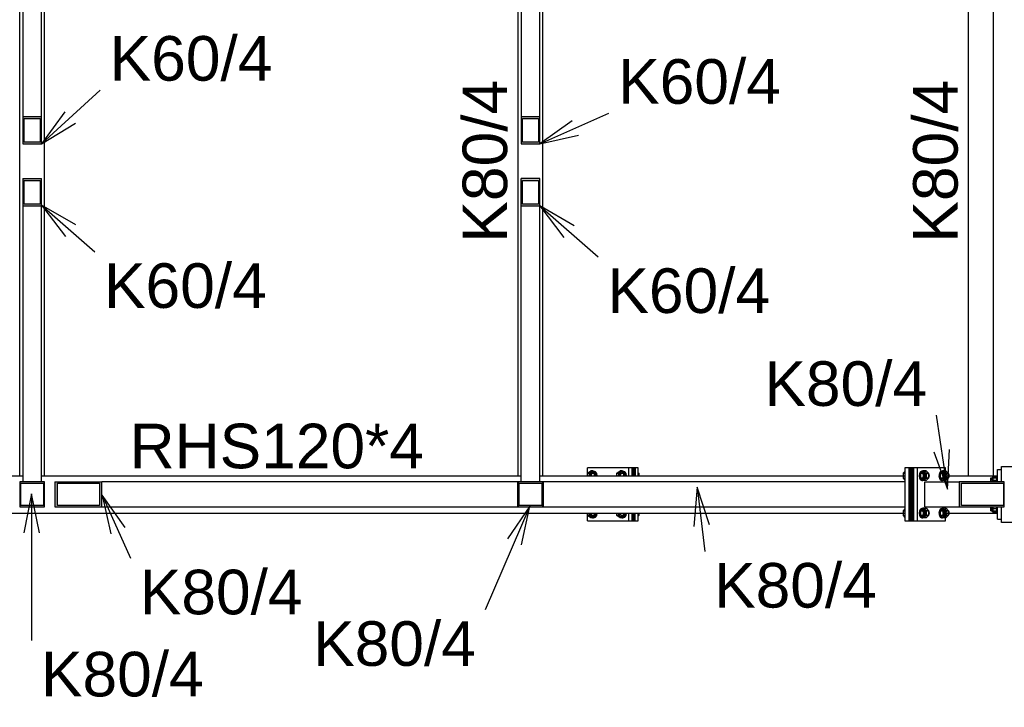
# Model space of a CAD drawing. Header units: millimetres. Extents: x 30 to 208467, y 44 to 15445.
# Tile 11 of 61: x 65945 to 69109, y 2309 to 4517. Entities that reach past the tile are written whole.
import ezdxf

# ---------------------------------------------------------------- set-up
doc = ezdxf.new("R2010")
doc.units = ezdxf.units.MM
doc.styles.add('Arial', font='ARIAL.TTF', dxfattribs={"height": 0.2})

# ---------------------------------------------------------------- blocks, each defined once
blk = doc.blocks.new('Part-33662 - 33475')
at = {"color": 7}
for p, q in [((67932.6, 3077.6), (67922, 3077.6)), ((67922.7, 3077.6), (67922.7, 3052.6)), ((67932.6, 3052.6), (67932.6, 3077.6)), ((67922.7, 2907.6), (67922.7, 2932.6)), ((67932.6, 2907.6), (67932.6, 2932.6)), ((67922, 2907.6), (67932.6, 2907.6))]:
    blk.add_line(p, q, dxfattribs=at)
blk = doc.blocks.new('Part-33479 - 33475')
at = {"color": 7}
for p, q in [((67546.4, 3052.6), (67546.4, 5072.6)), ((67626.4, 3052.6), (67626.4, 5072.6))]:
    blk.add_line(p, q, dxfattribs=at)
blk = doc.blocks.new('Part-33486 - 33475')
at = {"color": 7}
for p, q in [((65944.9, 3052.6), (65944.9, 5072.6)), ((66024.9, 3052.6), (66024.9, 5072.6))]:
    blk.add_line(p, q, dxfattribs=at)
blk = doc.blocks.new('Part-33846 - 33475')
at = {"color": 7}
for p, q in [((67918.9, 3077.6), (67915.8, 3077.6)), ((67915.8, 3052.6), (67915.8, 3077.6)), ((67918.9, 3052.6), (67918.9, 3077.6)), ((67915.8, 2907.6), (67915.8, 2932.6)), ((67918.9, 2907.6), (67918.9, 2932.6)), ((67915.8, 2907.6), (67918.9, 2907.6))]:
    blk.add_line(p, q, dxfattribs=at)
blk = doc.blocks.new('Part-33556 - 33475')
h = blk.add_hatch(color=6)
h.paths.add_polyline_path([(66014.9, 4206.1), (65954.9, 4206.1), (65954.9, 4118.2), (66014.9, 4118.2)])
h.paths.add_polyline_path([(65958.9, 4124.1), (65958.9, 4200.2), (66010.9, 4200.2), (66010.9, 4124.1)])
at = {"color": 7}
for p, q in [((66014.9, 5091.6), (65954.9, 5091.6)), ((65954.9, 5091.6), (65954.9, 4206.1)), ((66014.9, 4206.1), (66014.9, 5091.6)), ((65954.9, 4206.1), (66014.9, 4206.1)), ((65954.9, 4206.1), (65954.9, 4118.2)), ((65958.9, 4124.1), (65958.9, 4200.2)), ((65958.9, 4200.2), (66010.9, 4200.2)), ((66010.9, 4200.2), (66010.9, 4124.1)), ((66014.9, 4118.2), (66014.9, 4206.1)), ((65954.9, 4118.2), (66014.9, 4118.2)), ((66010.9, 4124.1), (65958.9, 4124.1))]:
    blk.add_line(p, q, dxfattribs=at)
blk = doc.blocks.new('Part-33555 - 33475')
h = blk.add_hatch(color=6)
h.paths.add_polyline_path([(66014.9, 4007.1), (65954.9, 4007.1), (65954.9, 3919.2), (66014.9, 3919.2)])
h.paths.add_polyline_path([(65958.9, 3925), (65958.9, 4001.2), (66010.9, 4001.2), (66010.9, 3925)])
at = {"color": 7}
for p, q in [((65954.9, 4007.1), (66014.9, 4007.1)), ((65954.9, 4007.1), (65954.9, 3919.2)), ((65958.9, 3925), (65958.9, 4001.2)), ((65958.9, 4001.2), (66010.9, 4001.2)), ((66010.9, 4001.2), (66010.9, 3925)), ((66014.9, 3919.2), (66014.9, 4007.1)), ((66010.9, 3925), (65958.9, 3925)), ((65954.9, 3919.2), (65954.9, 3033.6)), ((65954.9, 3919.2), (66014.9, 3919.2)), ((66014.9, 3033.6), (66014.9, 3919.2)), ((65954.9, 3033.6), (66014.9, 3033.6))]:
    blk.add_line(p, q, dxfattribs=at)
blk = doc.blocks.new('Part-33572 - 33475')
h = blk.add_hatch(color=6)
h.paths.add_polyline_path([(67616.4, 4206.1), (67556.4, 4206.1), (67556.4, 4118.2), (67616.4, 4118.2)])
h.paths.add_polyline_path([(67560.4, 4124.1), (67560.4, 4200.2), (67612.4, 4200.2), (67612.4, 4124.1)])
at = {"color": 7}
for p, q in [((67616.4, 5091.6), (67556.4, 5091.6)), ((67556.4, 5091.6), (67556.4, 4206.1)), ((67616.4, 4206.1), (67616.4, 5091.6)), ((67556.4, 4206.1), (67616.4, 4206.1)), ((67556.4, 4206.1), (67556.4, 4118.2)), ((67560.4, 4124.1), (67560.4, 4200.2)), ((67560.4, 4200.2), (67612.4, 4200.2)), ((67612.4, 4200.2), (67612.4, 4124.1)), ((67616.4, 4118.2), (67616.4, 4206.1)), ((67556.4, 4118.2), (67616.4, 4118.2)), ((67612.4, 4124.1), (67560.4, 4124.1))]:
    blk.add_line(p, q, dxfattribs=at)
blk = doc.blocks.new('Part-33514 - 33475')
h = blk.add_hatch(color=6)
h.paths.add_polyline_path([(67626.4, 3032.6), (67546.4, 3032.6), (67546.4, 2952.6), (67626.4, 2952.6)])
h.paths.add_polyline_path([(67550.4, 2956.6), (67550.4, 3028.6), (67622.4, 3028.6), (67622.4, 2956.6)])
at = {"color": 7}
for p, q in [((67626.4, 3032.6), (67546.4, 3032.6)), ((67546.4, 3032.6), (67546.4, 2952.6)), ((67550.4, 2956.6), (67550.4, 3028.6)), ((67550.4, 3028.6), (67622.4, 3028.6)), ((67622.4, 3028.6), (67622.4, 2956.6)), ((67626.4, 2952.6), (67626.4, 3032.6)), ((67546.4, 2952.6), (67626.4, 2952.6)), ((67622.4, 2956.6), (67550.4, 2956.6))]:
    blk.add_line(p, q, dxfattribs=at)
blk = doc.blocks.new('Part-33516 - 33475')
h = blk.add_hatch(color=6)
h.paths.add_polyline_path([(66024.9, 3032.6), (65944.9, 3032.6), (65944.9, 2952.6), (66024.9, 2952.6)])
h.paths.add_polyline_path([(65948.9, 2956.6), (65948.9, 3028.6), (66020.9, 3028.6), (66020.9, 2956.6)])
at = {"color": 7}
for p, q in [((66024.9, 3032.6), (65944.9, 3032.6)), ((65944.9, 3032.6), (65944.9, 2952.6)), ((65948.9, 2956.6), (65948.9, 3028.6)), ((65948.9, 3028.6), (66020.9, 3028.6)), ((66020.9, 3028.6), (66020.9, 2956.6)), ((66024.9, 2952.6), (66024.9, 3032.6)), ((65944.9, 2952.6), (66024.9, 2952.6)), ((66020.9, 2956.6), (65948.9, 2956.6))]:
    blk.add_line(p, q, dxfattribs=at)
blk = doc.blocks.new('Bolt-36772 - 33475')
at = {"color": 7}
for p, q in [((68789.7, 3066.7), (68783.9, 3060.4)), ((68783.9, 3060.4), (68789.7, 3060.4)), ((68783.9, 3060.4), (68783.9, 3044.8)), ((68783.9, 3044.8), (68789.7, 3044.8)), ((68783.9, 3044.8), (68789.7, 3038.5)), ((68836.7, 3060.1), (68835.7, 3052.6)), ((68835.7, 3052.6), (68836.7, 3045.1)), ((68839.6, 3065.6), (68836.7, 3060.1)), ((68836.7, 3045.1), (68839.6, 3039.6)), ((68838.6, 3052.6), (68838.8, 3055.6)), ((68838.8, 3049.7), (68838.6, 3052.6)), ((68838.8, 3055.6), (68839.5, 3058.2)), ((68839.5, 3047), (68838.8, 3049.7)), ((68839.1, 3052.6), (68840.1, 3060.1)), ((68840.1, 3045.1), (68839.1, 3052.6)), ((68839.5, 3058.2), (68840.7, 3060.3)), ((68840.7, 3044.9), (68839.5, 3047)), ((68843.6, 3067.6), (68839.6, 3065.6)), ((68839.6, 3039.6), (68843.6, 3037.6)), ((68847, 3068.2), (68839.9, 3060.4)), ((68839.9, 3060.4), (68850.9, 3060.4)), ((68839.9, 3060.4), (68839.9, 3044.8)), ((68850.9, 3044.8), (68839.9, 3044.8)), ((68839.9, 3044.8), (68847, 3037)), ((68840.1, 3060.1), (68843, 3065.6)), ((68843, 3039.6), (68840.1, 3045.1)), ((68840.7, 3060.3), (68842.1, 3061.7)), ((68842.1, 3043.6), (68840.7, 3044.9)), ((68842.1, 3061.7), (68843.6, 3062.1)), ((68843.6, 3043.1), (68842.1, 3043.6)), ((68843, 3065.6), (68847, 3067.6)), ((68847, 3037.6), (68843, 3039.6)), ((68847.6, 3065.6), (68843.6, 3067.6)), ((68843.6, 3067.6), (68847, 3067.6)), ((68843.6, 3062.1), (68845.2, 3061.7)), ((68843.6, 3060.6), (68863.1, 3060.6)), ((68843.6, 3044.6), (68863.1, 3044.6)), ((68845.2, 3043.6), (68843.6, 3043.1)), ((68843.6, 3037.6), (68847.6, 3039.6)), ((68843.6, 3037.6), (68847, 3037.6)), ((68845.2, 3061.7), (68846.6, 3060.3)), ((68846.6, 3044.9), (68845.2, 3043.6)), ((68846.6, 3060.3), (68847.7, 3058.2)), ((68847.7, 3047), (68846.6, 3044.9)), ((68858, 3068.2), (68847, 3068.2)), ((68854.2, 3060.4), (68847, 3068.2)), ((68847, 3067.6), (68851, 3065.6)), ((68847, 3037), (68854.2, 3044.8)), ((68851, 3039.6), (68847, 3037.6)), ((68850.5, 3060.1), (68847.6, 3065.6)), ((68847.6, 3039.6), (68850.5, 3045.1)), ((68847.7, 3058.2), (68848.4, 3055.6)), ((68848.4, 3049.7), (68847.7, 3047)), ((68848.4, 3055.6), (68848.6, 3052.6)), ((68848.6, 3052.6), (68848.4, 3049.7)), ((68851.6, 3052.6), (68850.5, 3060.1)), ((68850.5, 3045.1), (68851.6, 3052.6)), ((68858, 3068.2), (68850.9, 3060.4)), ((68850.9, 3060.4), (68850.9, 3044.8)), ((68858, 3037), (68850.9, 3044.8)), ((68851, 3065.6), (68853.9, 3060.1)), ((68853.9, 3045.1), (68851, 3039.6)), ((68853.9, 3060.1), (68854.9, 3052.6)), ((68854.9, 3052.6), (68853.9, 3045.1)), ((68865.2, 3060.4), (68854.2, 3060.4)), ((68854.2, 3044.8), (68854.2, 3060.4)), ((68865.2, 3044.8), (68854.2, 3044.8)), ((68858, 3068.2), (68865.2, 3060.4)), ((68865.2, 3044.8), (68858, 3037)), ((68858.9, 3052.6), (68859.4, 3056.6)), ((68859.4, 3048.6), (68858.9, 3052.6)), ((68859.4, 3056.6), (68861, 3059.6)), ((68861, 3045.7), (68859.4, 3048.6)), ((68861, 3059.6), (68863.1, 3060.6)), ((68863.1, 3044.6), (68861, 3045.7)), ((68863.1, 3060.6), (68865.2, 3059.6)), ((68865.2, 3045.7), (68863.1, 3044.6)), ((68865.2, 3060.4), (68865.2, 3044.8)), ((68865.2, 3059.6), (68866.8, 3056.6)), ((68866.8, 3048.6), (68865.2, 3045.7)), ((68866.8, 3056.6), (68867.4, 3052.6)), ((68867.4, 3052.6), (68866.8, 3048.6)), ((68900.3, 3060.1), (68899.2, 3052.6)), ((68899.2, 3052.6), (68900.3, 3045.1)), ((68903.2, 3065.6), (68900.3, 3060.1)), ((68900.3, 3045.1), (68903.2, 3039.6)), ((68902.1, 3052.6), (68902.4, 3055.6)), ((68902.4, 3049.7), (68902.1, 3052.6)), ((68902.4, 3055.6), (68903.1, 3058.2)), ((68903.1, 3047), (68902.4, 3049.7)), ((68902.6, 3052.6), (68903.7, 3060.1)), ((68903.7, 3045.1), (68902.6, 3052.6)), ((68903.1, 3058.2), (68904.2, 3060.3)), ((68904.2, 3044.9), (68903.1, 3047)), ((68907.2, 3067.6), (68903.2, 3065.6)), ((68903.2, 3039.6), (68907.2, 3037.6)), ((68910.6, 3068.2), (68903.4, 3060.4)), ((68903.4, 3060.4), (68914.4, 3060.4)), ((68903.4, 3060.4), (68903.4, 3044.8)), ((68914.4, 3044.8), (68903.4, 3044.8)), ((68903.4, 3044.8), (68910.6, 3037)), ((68903.7, 3060.1), (68906.6, 3065.6)), ((68906.6, 3039.6), (68903.7, 3045.1)), ((68904.2, 3060.3), (68905.6, 3061.7)), ((68905.6, 3043.6), (68904.2, 3044.9)), ((68905.6, 3061.7), (68907.2, 3062.1)), ((68907.2, 3043.1), (68905.6, 3043.6)), ((68906.6, 3065.6), (68910.6, 3067.6)), ((68910.6, 3037.6), (68906.6, 3039.6)), ((68911.1, 3065.6), (68907.2, 3067.6)), ((68907.2, 3067.6), (68910.6, 3067.6)), ((68907.2, 3062.1), (68908.7, 3061.7)), ((68907.2, 3060.6), (68926.7, 3060.6)), ((68907.2, 3044.6), (68926.7, 3044.6)), ((68908.7, 3043.6), (68907.2, 3043.1)), ((68907.2, 3037.6), (68911.1, 3039.6)), ((68907.2, 3037.6), (68910.6, 3037.6)), ((68908.7, 3061.7), (68910.1, 3060.3)), ((68910.1, 3044.9), (68908.7, 3043.6)), ((68910.1, 3060.3), (68911.2, 3058.2)), ((68911.2, 3047), (68910.1, 3044.9)), ((68921.6, 3068.2), (68910.6, 3068.2)), ((68917.7, 3060.4), (68910.6, 3068.2)), ((68910.6, 3067.6), (68914.5, 3065.6)), ((68910.6, 3037), (68917.7, 3044.8)), ((68914.5, 3039.6), (68910.6, 3037.6)), ((68914, 3060.1), (68911.1, 3065.6)), ((68911.1, 3039.6), (68914, 3045.1)), ((68911.2, 3058.2), (68912, 3055.6)), ((68912, 3049.7), (68911.2, 3047)), ((68912, 3055.6), (68912.2, 3052.6)), ((68912.2, 3052.6), (68912, 3049.7)), ((68915.1, 3052.6), (68914, 3060.1)), ((68914, 3045.1), (68915.1, 3052.6)), ((68921.6, 3068.2), (68914.4, 3060.4)), ((68914.4, 3060.4), (68914.4, 3044.8)), ((68921.6, 3037), (68914.4, 3044.8)), ((68914.5, 3065.6), (68917.4, 3060.1)), ((68917.4, 3045.1), (68914.5, 3039.6)), ((68917.4, 3060.1), (68918.5, 3052.6)), ((68918.5, 3052.6), (68917.4, 3045.1)), ((68928.7, 3060.4), (68917.7, 3060.4)), ((68917.7, 3044.8), (68917.7, 3060.4)), ((68928.7, 3044.8), (68917.7, 3044.8)), ((68921.6, 3068.2), (68928.7, 3060.4)), ((68928.7, 3044.8), (68921.6, 3037)), ((68922.4, 3052.6), (68923, 3056.6)), ((68923, 3048.6), (68922.4, 3052.6)), ((68923, 3056.6), (68924.6, 3059.6)), ((68924.6, 3045.7), (68923, 3048.6)), ((68924.6, 3059.6), (68926.7, 3060.6)), ((68926.7, 3044.6), (68924.6, 3045.7)), ((68926.7, 3060.6), (68928.8, 3059.6)), ((68928.8, 3045.7), (68926.7, 3044.6)), ((68928.7, 3060.4), (68928.7, 3044.8)), ((68928.8, 3059.6), (68930.3, 3056.6)), ((68930.3, 3048.6), (68928.8, 3045.7)), ((68930.3, 3056.6), (68930.9, 3052.6)), ((68930.9, 3052.6), (68930.3, 3048.6)), ((68858, 3037), (68847, 3037)), ((68921.6, 3037), (68910.6, 3037)), ((68789.7, 2946.7), (68783.9, 2940.4)), ((68839.6, 2945.6), (68836.7, 2940.1)), ((68843.6, 2947.6), (68839.6, 2945.6)), ((68847, 2948.2), (68839.9, 2940.4)), ((68840.1, 2940.1), (68843, 2945.6)), ((68843, 2945.6), (68847, 2947.6)), ((68847.6, 2945.6), (68843.6, 2947.6)), ((68843.6, 2947.6), (68847, 2947.6)), ((68858, 2948.2), (68847, 2948.2)), ((68854.2, 2940.4), (68847, 2948.2)), ((68847, 2947.6), (68851, 2945.6)), ((68850.5, 2940.1), (68847.6, 2945.6)), ((68858, 2948.2), (68850.9, 2940.4)), ((68851, 2945.6), (68853.9, 2940.1)), ((68858, 2948.2), (68865.2, 2940.4)), ((68903.2, 2945.6), (68900.3, 2940.1)), ((68907.2, 2947.6), (68903.2, 2945.6)), ((68910.6, 2948.2), (68903.4, 2940.4)), ((68903.7, 2940.1), (68906.6, 2945.6)), ((68906.6, 2945.6), (68910.6, 2947.6)), ((68911.1, 2945.6), (68907.2, 2947.6)), ((68907.2, 2947.6), (68910.6, 2947.6)), ((68921.6, 2948.2), (68910.6, 2948.2)), ((68917.7, 2940.4), (68910.6, 2948.2)), ((68910.6, 2947.6), (68914.5, 2945.6)), ((68914, 2940.1), (68911.1, 2945.6)), ((68921.6, 2948.2), (68914.4, 2940.4)), ((68914.5, 2945.6), (68917.4, 2940.1)), ((68921.6, 2948.2), (68928.7, 2940.4)), ((68783.9, 2940.4), (68789.7, 2940.4)), ((68783.9, 2940.4), (68783.9, 2924.8)), ((68783.9, 2924.8), (68789.7, 2924.8)), ((68783.9, 2924.8), (68789.7, 2918.5)), ((68836.7, 2940.1), (68835.7, 2932.6)), ((68835.7, 2932.6), (68836.7, 2925.1)), ((68836.7, 2925.1), (68839.6, 2919.6)), ((68838.6, 2932.6), (68838.8, 2935.6)), ((68838.8, 2929.7), (68838.6, 2932.6)), ((68838.8, 2935.6), (68839.5, 2938.2)), ((68839.5, 2927), (68838.8, 2929.7)), ((68839.1, 2932.6), (68840.1, 2940.1)), ((68840.1, 2925.1), (68839.1, 2932.6)), ((68839.5, 2938.2), (68840.7, 2940.3)), ((68840.7, 2924.9), (68839.5, 2927)), ((68839.6, 2919.6), (68843.6, 2917.6)), ((68839.9, 2940.4), (68850.9, 2940.4)), ((68839.9, 2940.4), (68839.9, 2924.8)), ((68850.9, 2924.8), (68839.9, 2924.8)), ((68839.9, 2924.8), (68847, 2917)), ((68843, 2919.6), (68840.1, 2925.1)), ((68840.7, 2940.3), (68842.1, 2941.7)), ((68842.1, 2923.6), (68840.7, 2924.9)), ((68842.1, 2941.7), (68843.6, 2942.1)), ((68843.6, 2923.1), (68842.1, 2923.6)), ((68847, 2917.6), (68843, 2919.6)), ((68843.6, 2942.1), (68845.2, 2941.7)), ((68843.6, 2940.6), (68863.1, 2940.6)), ((68843.6, 2924.6), (68863.1, 2924.6)), ((68845.2, 2923.6), (68843.6, 2923.1)), ((68843.6, 2917.6), (68847.6, 2919.6)), ((68843.6, 2917.6), (68847, 2917.6)), ((68845.2, 2941.7), (68846.6, 2940.3)), ((68846.6, 2924.9), (68845.2, 2923.6)), ((68846.6, 2940.3), (68847.7, 2938.2)), ((68847.7, 2927), (68846.6, 2924.9)), ((68847, 2917), (68854.2, 2924.8)), ((68851, 2919.6), (68847, 2917.6)), ((68858, 2917), (68847, 2917)), ((68847.6, 2919.6), (68850.5, 2925.1)), ((68847.7, 2938.2), (68848.4, 2935.6)), ((68848.4, 2929.7), (68847.7, 2927)), ((68848.4, 2935.6), (68848.6, 2932.6)), ((68848.6, 2932.6), (68848.4, 2929.7)), ((68851.6, 2932.6), (68850.5, 2940.1)), ((68850.5, 2925.1), (68851.6, 2932.6)), ((68850.9, 2940.4), (68850.9, 2924.8)), ((68858, 2917), (68850.9, 2924.8)), ((68853.9, 2925.1), (68851, 2919.6)), ((68853.9, 2940.1), (68854.9, 2932.6)), ((68854.9, 2932.6), (68853.9, 2925.1)), ((68865.2, 2940.4), (68854.2, 2940.4)), ((68854.2, 2924.8), (68854.2, 2940.4)), ((68865.2, 2924.8), (68854.2, 2924.8)), ((68865.2, 2924.8), (68858, 2917)), ((68858.9, 2932.6), (68859.4, 2936.6)), ((68859.4, 2928.6), (68858.9, 2932.6)), ((68859.4, 2936.6), (68861, 2939.6)), ((68861, 2925.7), (68859.4, 2928.6)), ((68861, 2939.6), (68863.1, 2940.6)), ((68863.1, 2924.6), (68861, 2925.7)), ((68863.1, 2940.6), (68865.2, 2939.6)), ((68865.2, 2925.7), (68863.1, 2924.6)), ((68865.2, 2940.4), (68865.2, 2924.8)), ((68865.2, 2939.6), (68866.8, 2936.6)), ((68866.8, 2928.6), (68865.2, 2925.7)), ((68866.8, 2936.6), (68867.4, 2932.6)), ((68867.4, 2932.6), (68866.8, 2928.6)), ((68900.3, 2940.1), (68899.2, 2932.6)), ((68899.2, 2932.6), (68900.3, 2925.1)), ((68900.3, 2925.1), (68903.2, 2919.6)), ((68902.1, 2932.6), (68902.4, 2935.6)), ((68902.4, 2929.7), (68902.1, 2932.6)), ((68902.4, 2935.6), (68903.1, 2938.2)), ((68903.1, 2927), (68902.4, 2929.7)), ((68902.6, 2932.6), (68903.7, 2940.1)), ((68903.7, 2925.1), (68902.6, 2932.6)), ((68903.1, 2938.2), (68904.2, 2940.3)), ((68904.2, 2924.9), (68903.1, 2927)), ((68903.2, 2919.6), (68907.2, 2917.6)), ((68903.4, 2940.4), (68914.4, 2940.4)), ((68903.4, 2940.4), (68903.4, 2924.8)), ((68914.4, 2924.8), (68903.4, 2924.8)), ((68903.4, 2924.8), (68910.6, 2917)), ((68906.6, 2919.6), (68903.7, 2925.1)), ((68904.2, 2940.3), (68905.6, 2941.7)), ((68905.6, 2923.6), (68904.2, 2924.9)), ((68905.6, 2941.7), (68907.2, 2942.1)), ((68907.2, 2923.1), (68905.6, 2923.6)), ((68910.6, 2917.6), (68906.6, 2919.6)), ((68907.2, 2942.1), (68908.7, 2941.7)), ((68907.2, 2940.6), (68926.7, 2940.6)), ((68907.2, 2924.6), (68926.7, 2924.6)), ((68908.7, 2923.6), (68907.2, 2923.1)), ((68907.2, 2917.6), (68911.1, 2919.6)), ((68907.2, 2917.6), (68910.6, 2917.6)), ((68908.7, 2941.7), (68910.1, 2940.3)), ((68910.1, 2924.9), (68908.7, 2923.6)), ((68910.1, 2940.3), (68911.2, 2938.2)), ((68911.2, 2927), (68910.1, 2924.9)), ((68910.6, 2917), (68917.7, 2924.8)), ((68914.5, 2919.6), (68910.6, 2917.6)), ((68921.6, 2917), (68910.6, 2917)), ((68911.1, 2919.6), (68914, 2925.1)), ((68911.2, 2938.2), (68912, 2935.6)), ((68912, 2929.7), (68911.2, 2927)), ((68912, 2935.6), (68912.2, 2932.6)), ((68912.2, 2932.6), (68912, 2929.7)), ((68915.1, 2932.6), (68914, 2940.1)), ((68914, 2925.1), (68915.1, 2932.6)), ((68914.4, 2940.4), (68914.4, 2924.8)), ((68921.6, 2917), (68914.4, 2924.8)), ((68917.4, 2925.1), (68914.5, 2919.6)), ((68917.4, 2940.1), (68918.5, 2932.6)), ((68918.5, 2932.6), (68917.4, 2925.1)), ((68928.7, 2940.4), (68917.7, 2940.4)), ((68917.7, 2924.8), (68917.7, 2940.4)), ((68928.7, 2924.8), (68917.7, 2924.8)), ((68928.7, 2924.8), (68921.6, 2917)), ((68922.4, 2932.6), (68923, 2936.6)), ((68923, 2928.6), (68922.4, 2932.6)), ((68923, 2936.6), (68924.6, 2939.6)), ((68924.6, 2925.7), (68923, 2928.6)), ((68924.6, 2939.6), (68926.7, 2940.6)), ((68926.7, 2924.6), (68924.6, 2925.7)), ((68926.7, 2940.6), (68928.8, 2939.6)), ((68928.8, 2925.7), (68926.7, 2924.6)), ((68928.7, 2940.4), (68928.7, 2924.8)), ((68928.8, 2939.6), (68930.3, 2936.6)), ((68930.3, 2928.6), (68928.8, 2925.7)), ((68930.3, 2936.6), (68930.9, 2932.6)), ((68930.9, 2932.6), (68930.3, 2928.6))]:
    blk.add_line(p, q, dxfattribs=at)
blk = doc.blocks.new('Part-33522 - 33475')
h = blk.add_hatch(color=6)
h.paths.add_polyline_path([(66209.4, 3032.6), (66058.3, 3032.6), (66058.3, 2952.6), (66209.4, 2952.6)])
h.paths.add_polyline_path([(66065.9, 2956.6), (66065.9, 3028.6), (66201.8, 3028.6), (66201.8, 2956.6)])
at = {"color": 7}
for p, q in [((66058.3, 3032.6), (66209.4, 3032.6)), ((66058.3, 3032.6), (66058.3, 2952.6)), ((66065.9, 2956.6), (66065.9, 3028.6)), ((66065.9, 3028.6), (66201.8, 3028.6)), ((66201.8, 3028.6), (66201.8, 2956.6)), ((67545.4, 3032.6), (66209.4, 3032.6)), ((66209.4, 2952.6), (66209.4, 3032.6)), ((67545.4, 2952.6), (67545.4, 3032.6)), ((66058.3, 2952.6), (66209.4, 2952.6)), ((66201.8, 2956.6), (66065.9, 2956.6)), ((66209.4, 2952.6), (67545.4, 2952.6))]:
    blk.add_line(p, q, dxfattribs=at)
blk = doc.blocks.new('Part-33571 - 33475')
h = blk.add_hatch(color=6)
h.paths.add_polyline_path([(67616.4, 4007.1), (67556.4, 4007.1), (67556.4, 3919.2), (67616.4, 3919.2)])
h.paths.add_polyline_path([(67560.4, 3925), (67560.4, 4001.2), (67612.4, 4001.2), (67612.4, 3925)])
at = {"color": 7}
for p, q in [((67556.4, 3919.2), (67556.4, 4007.1)), ((67616.4, 4007.1), (67556.4, 4007.1)), ((67560.4, 3925), (67560.4, 4001.2)), ((67560.4, 4001.2), (67612.4, 4001.2)), ((67612.4, 4001.2), (67612.4, 3925)), ((67616.4, 3919.2), (67616.4, 4007.1)), ((67612.4, 3925), (67560.4, 3925)), ((67556.4, 3033.6), (67556.4, 3919.2)), ((67556.4, 3919.2), (67616.4, 3919.2)), ((67616.4, 3033.6), (67616.4, 3919.2)), ((67556.4, 3033.6), (67616.4, 3033.6))]:
    blk.add_line(p, q, dxfattribs=at)
blk = doc.blocks.new('Part-33644 - 33475')
at = {"color": 7}
for p, q in [((68994.3, 3052.6), (68994.3, 5072.6)), ((69074.3, 3052.6), (69074.3, 5072.6))]:
    blk.add_line(p, q, dxfattribs=at)
blk = doc.blocks.new('Part-33661 - 33475')
at = {"color": 7}
for p, q in [((67912.7, 3077.6), (67769.4, 3077.6)), ((67769.4, 3052.6), (67769.4, 3077.6)), ((67902.8, 3052.6), (67902.8, 3077.6)), ((67912.7, 3052.6), (67912.7, 3077.6)), ((67769.4, 2907.6), (67769.4, 2932.6)), ((67902.8, 2907.6), (67902.8, 2932.6)), ((67912.7, 2907.6), (67912.7, 2932.6)), ((67769.4, 2907.6), (67912.7, 2907.6))]:
    blk.add_line(p, q, dxfattribs=at)
blk = doc.blocks.new('Bolt-33663 - 33475')
at = {"color": 7}
for p, q in [((67769.8, 3060.4), (67780.4, 3068.2)), ((67769.8, 3060.4), (67776, 3060.4)), ((67769.8, 3052.6), (67769.8, 3060.4)), ((67774.8, 3052.6), (67776.4, 3060.1)), ((67776, 3060.4), (67786.6, 3068.2)), ((67776, 3052.6), (67776, 3060.4)), ((67776.4, 3060.1), (67780.7, 3065.6)), ((67778.9, 3060.1), (67777.3, 3052.6)), ((67783.2, 3065.6), (67778.9, 3060.1)), ((67780.3, 3052.6), (67781.1, 3056.6)), ((67786.6, 3068.2), (67780.4, 3068.2)), ((67780.4, 3068.2), (67791, 3060.4)), ((67780.7, 3065.6), (67786.6, 3067.6)), ((67781.1, 3056.6), (67783.4, 3059.6)), ((67781.6, 3052.6), (67782, 3055.6)), ((67782, 3055.6), (67783, 3058.2)), ((67783, 3058.2), (67784.7, 3060.3)), ((67789.1, 3067.6), (67783.2, 3065.6)), ((67783.4, 3059.6), (67786.6, 3060.6)), ((67784.7, 3060.3), (67786.8, 3061.7)), ((67786.6, 3068.2), (67797.2, 3060.4)), ((67786.6, 3067.6), (67792.5, 3065.6)), ((67786.6, 3067.6), (67789.1, 3067.6)), ((67786.6, 3060.6), (67789.7, 3059.6)), ((67786.6, 3060.6), (67789.1, 3060.6)), ((67786.8, 3061.7), (67789.1, 3062.1)), ((67794.9, 3065.6), (67789.1, 3067.6)), ((67789.1, 3062.1), (67791.4, 3061.7)), ((67789.7, 3059.6), (67792, 3056.6)), ((67791, 3060.4), (67797.2, 3060.4)), ((67791, 3060.4), (67791, 3052.6)), ((67791.4, 3061.7), (67793.4, 3060.3)), ((67792, 3056.6), (67792.9, 3052.6)), ((67792.5, 3065.6), (67796.8, 3060.1)), ((67793.4, 3060.3), (67795.1, 3058.2)), ((67799.2, 3060.1), (67794.9, 3065.6)), ((67795.1, 3058.2), (67796.1, 3055.6)), ((67796.1, 3055.6), (67796.5, 3052.6)), ((67796.8, 3060.1), (67798.3, 3052.6)), ((67797.2, 3060.4), (67797.2, 3052.6)), ((67800.8, 3052.6), (67799.2, 3060.1)), ((67863.9, 3060.4), (67874.5, 3068.2)), ((67863.9, 3060.4), (67870.1, 3060.4)), ((67863.9, 3052.6), (67863.9, 3060.4)), ((67869, 3052.6), (67870.5, 3060.1)), ((67870.1, 3060.4), (67880.7, 3068.2)), ((67870.1, 3052.6), (67870.1, 3060.4)), ((67870.5, 3060.1), (67874.8, 3065.6)), ((67873, 3060.1), (67871.4, 3052.6)), ((67877.3, 3065.6), (67873, 3060.1)), ((67874.4, 3052.6), (67875.3, 3056.6)), ((67880.7, 3068.2), (67874.5, 3068.2)), ((67874.5, 3068.2), (67885.1, 3060.4)), ((67874.8, 3065.6), (67880.7, 3067.6)), ((67875.3, 3056.6), (67877.6, 3059.6)), ((67875.7, 3052.6), (67876.1, 3055.6)), ((67876.1, 3055.6), (67877.2, 3058.2)), ((67877.2, 3058.2), (67878.8, 3060.3)), ((67883.2, 3067.6), (67877.3, 3065.6)), ((67877.6, 3059.6), (67880.7, 3060.6)), ((67878.8, 3060.3), (67880.9, 3061.7)), ((67880.7, 3068.2), (67891.3, 3060.4)), ((67880.7, 3067.6), (67886.6, 3065.6)), ((67880.7, 3067.6), (67883.2, 3067.6)), ((67880.7, 3060.6), (67883.9, 3059.6)), ((67880.7, 3060.6), (67883.2, 3060.6)), ((67880.9, 3061.7), (67883.2, 3062.1)), ((67889.1, 3065.6), (67883.2, 3067.6)), ((67883.2, 3062.1), (67885.5, 3061.7)), ((67883.9, 3059.6), (67886.2, 3056.6)), ((67885.1, 3060.4), (67891.3, 3060.4)), ((67885.1, 3060.4), (67885.1, 3052.6)), ((67885.5, 3061.7), (67887.6, 3060.3)), ((67886.2, 3056.6), (67887, 3052.6)), ((67886.6, 3065.6), (67890.9, 3060.1)), ((67887.6, 3060.3), (67889.2, 3058.2)), ((67893.4, 3060.1), (67889.1, 3065.6)), ((67889.2, 3058.2), (67890.3, 3055.6)), ((67890.3, 3055.6), (67890.7, 3052.6)), ((67890.9, 3060.1), (67892.5, 3052.6)), ((67891.3, 3060.4), (67891.3, 3052.6)), ((67895, 3052.6), (67893.4, 3060.1)), ((67932.6, 3061.5), (67934.1, 3060.4)), ((67932.6, 3060.4), (67934.1, 3060.4)), ((67932.7, 3056.6), (67932.6, 3056.7)), ((67933.5, 3052.6), (67932.7, 3056.6)), ((67934.1, 3060.4), (67934.1, 3052.6)), ((67769.8, 2924.8), (67769.8, 2932.6)), ((67776, 2924.8), (67769.8, 2924.8)), ((67780.4, 2917), (67769.8, 2924.8)), ((67776.4, 2925.1), (67774.8, 2932.6)), ((67776, 2932.6), (67776, 2924.8)), ((67776, 2924.8), (67786.6, 2917)), ((67780.7, 2919.6), (67776.4, 2925.1)), ((67777.3, 2932.6), (67778.9, 2925.1)), ((67778.9, 2925.1), (67783.2, 2919.6)), ((67781.1, 2928.6), (67780.3, 2932.6)), ((67791, 2924.8), (67780.4, 2917)), ((67786.6, 2917), (67780.4, 2917)), ((67786.6, 2917.6), (67780.7, 2919.6)), ((67783.4, 2925.7), (67781.1, 2928.6)), ((67782, 2929.7), (67781.6, 2932.6)), ((67783, 2927), (67782, 2929.7)), ((67784.7, 2924.9), (67783, 2927)), ((67783.2, 2919.6), (67789.1, 2917.6)), ((67786.6, 2924.6), (67783.4, 2925.7)), ((67786.8, 2923.6), (67784.7, 2924.9)), ((67789.7, 2925.7), (67786.6, 2924.6)), ((67797.2, 2924.8), (67786.6, 2917)), ((67786.6, 2924.6), (67789.1, 2924.6)), ((67792.5, 2919.6), (67786.6, 2917.6)), ((67786.6, 2917.6), (67789.1, 2917.6)), ((67789.1, 2923.1), (67786.8, 2923.6)), ((67791.4, 2923.6), (67789.1, 2923.1)), ((67789.1, 2917.6), (67794.9, 2919.6)), ((67792, 2928.6), (67789.7, 2925.7)), ((67791, 2932.6), (67791, 2924.8)), ((67791, 2924.8), (67797.2, 2924.8)), ((67793.4, 2924.9), (67791.4, 2923.6)), ((67792.9, 2932.6), (67792, 2928.6)), ((67796.8, 2925.1), (67792.5, 2919.6)), ((67795.1, 2927), (67793.4, 2924.9)), ((67794.9, 2919.6), (67799.2, 2925.1)), ((67796.1, 2929.7), (67795.1, 2927)), ((67796.5, 2932.6), (67796.1, 2929.7)), ((67798.3, 2932.6), (67796.8, 2925.1)), ((67797.2, 2932.6), (67797.2, 2924.8)), ((67799.2, 2925.1), (67800.8, 2932.6)), ((67863.9, 2924.8), (67863.9, 2932.6)), ((67870.1, 2924.8), (67863.9, 2924.8)), ((67874.5, 2917), (67863.9, 2924.8)), ((67870.5, 2925.1), (67869, 2932.6)), ((67870.1, 2932.6), (67870.1, 2924.8)), ((67870.1, 2924.8), (67880.7, 2917)), ((67874.8, 2919.6), (67870.5, 2925.1)), ((67871.4, 2932.6), (67873, 2925.1)), ((67873, 2925.1), (67877.3, 2919.6)), ((67875.3, 2928.6), (67874.4, 2932.6)), ((67885.1, 2924.8), (67874.5, 2917)), ((67880.7, 2917), (67874.5, 2917)), ((67880.7, 2917.6), (67874.8, 2919.6)), ((67877.6, 2925.7), (67875.3, 2928.6)), ((67876.1, 2929.7), (67875.7, 2932.6)), ((67877.2, 2927), (67876.1, 2929.7)), ((67878.8, 2924.9), (67877.2, 2927)), ((67877.3, 2919.6), (67883.2, 2917.6)), ((67880.7, 2924.6), (67877.6, 2925.7)), ((67880.9, 2923.6), (67878.8, 2924.9)), ((67883.9, 2925.7), (67880.7, 2924.6)), ((67891.3, 2924.8), (67880.7, 2917)), ((67880.7, 2924.6), (67883.2, 2924.6)), ((67886.6, 2919.6), (67880.7, 2917.6)), ((67880.7, 2917.6), (67883.2, 2917.6)), ((67883.2, 2923.1), (67880.9, 2923.6)), ((67885.5, 2923.6), (67883.2, 2923.1)), ((67883.2, 2917.6), (67889.1, 2919.6)), ((67886.2, 2928.6), (67883.9, 2925.7)), ((67885.1, 2932.6), (67885.1, 2924.8)), ((67885.1, 2924.8), (67891.3, 2924.8)), ((67887.6, 2924.9), (67885.5, 2923.6)), ((67887, 2932.6), (67886.2, 2928.6)), ((67890.9, 2925.1), (67886.6, 2919.6)), ((67889.2, 2927), (67887.6, 2924.9)), ((67889.1, 2919.6), (67893.4, 2925.1)), ((67890.3, 2929.7), (67889.2, 2927)), ((67890.7, 2932.6), (67890.3, 2929.7)), ((67892.5, 2932.6), (67890.9, 2925.1)), ((67891.3, 2932.6), (67891.3, 2924.8)), ((67893.4, 2925.1), (67895, 2932.6)), ((67932.6, 2928.5), (67932.7, 2928.6)), ((67934.1, 2924.8), (67932.6, 2923.7)), ((67932.6, 2924.8), (67934.1, 2924.8)), ((67932.7, 2928.6), (67933.5, 2932.6)), ((67934.1, 2932.6), (67934.1, 2924.8))]:
    blk.add_line(p, q, dxfattribs=at)
blk = doc.blocks.new('Part-33669 - 33475')
at = {"color": 7}
for p, q in [((64413.4, 3052.6), (65954.9, 3052.6)), ((66014.9, 3052.6), (67556.4, 3052.6)), ((67616.4, 3052.6), (68789.7, 3052.6)), ((68920.4, 3052.6), (69087.4, 3052.6)), ((64851.1, 2932.6), (68789.7, 2932.6)), ((68920.4, 2932.6), (69087.4, 2932.6))]:
    blk.add_line(p, q, dxfattribs=at)
blk = doc.blocks.new('Part-33679 - 33475')
at = {"color": 7}
for p, q in [((69087.4, 3072.6), (69100, 3072.6)), ((69087.4, 3032.6), (69087.4, 3072.6)), ((69087.4, 2912.6), (69087.4, 2952.6)), ((69087.4, 2912.6), (69100, 2912.6))]:
    blk.add_line(p, q, dxfattribs=at)
blk = doc.blocks.new('Bolt-33683 - 33475')
at = {"color": 7}
for p, q in [((69065.8, 3044.6), (69065.7, 3041.6)), ((69065.7, 3041.6), (69065.7, 3037.6)), ((69065.7, 3037.6), (69065.7, 3033.6)), ((69065.9, 3044.6), (69065.8, 3045.6)), ((69065.8, 3045.6), (69065.8, 3044.6)), ((69065.8, 3045.6), (69087.4, 3045.6)), ((69065.9, 3041.6), (69065.9, 3044.6)), ((69065.9, 3037.6), (69065.9, 3041.6)), ((69065.9, 3033.6), (69065.9, 3037.6)), ((69071.6, 3037.6), (69071.7, 3049.6)), ((69085, 3037.6), (69071.6, 3037.6)), ((69071.6, 3037.6), (69071.7, 3032.6)), ((69071.7, 3049.6), (69071.9, 3049.6)), ((69071.7, 3049.6), (69084.9, 3049.6)), ((69071.9, 3049.6), (69072, 3037.6)), ((69072, 3037.6), (69072, 3032.6)), ((69084.7, 3050.6), (69084.6, 3045.1)), ((69084.6, 3037.6), (69084.7, 3049.6)), ((69084.6, 3045.1), (69084.6, 3037.6)), ((69084.6, 3037.6), (69084.6, 3032.6)), ((69084.7, 3032.6), (69084.6, 3037.6)), ((69084.8, 3052.6), (69084.7, 3050.6)), ((69084.9, 3050.6), (69084.8, 3052.6)), ((69084.8, 3052.6), (69087.4, 3052.6)), ((69085, 3045.1), (69084.9, 3050.6)), ((69084.9, 3049.6), (69085, 3037.6)), ((69085, 3037.6), (69085, 3045.1)), ((69085, 3032.6), (69085, 3037.6)), ((69085, 3037.6), (69085, 3032.6)), ((69065.7, 3033.6), (69065.7, 3032.6)), ((69065.9, 3032.6), (69065.9, 3033.6)), ((69065.7, 2951.6), (69065.7, 2952.6)), ((69065.7, 2951.6), (69065.7, 2947.6)), ((69065.7, 2947.6), (69065.7, 2943.6)), ((69065.7, 2943.6), (69065.8, 2940.7)), ((69065.9, 2951.6), (69065.9, 2952.6)), ((69065.9, 2947.6), (69065.9, 2951.6)), ((69065.9, 2943.6), (69065.9, 2947.6)), ((69065.9, 2940.7), (69065.9, 2943.6)), ((69071.6, 2947.6), (69071.7, 2952.6)), ((69071.6, 2947.6), (69085, 2947.6)), ((69071.7, 2935.6), (69071.6, 2947.6)), ((69072, 2947.6), (69071.9, 2935.6)), ((69072, 2952.6), (69072, 2947.6)), ((69084.6, 2952.6), (69084.6, 2947.6)), ((69084.6, 2947.6), (69084.7, 2952.6)), ((69084.6, 2947.6), (69084.6, 2940.1)), ((69084.7, 2935.6), (69084.6, 2947.6)), ((69085, 2947.6), (69084.9, 2935.6)), ((69085, 2947.6), (69085, 2952.6)), ((69085, 2952.6), (69085, 2947.6)), ((69085, 2940.1), (69085, 2947.6)), ((69065.8, 2940.7), (69065.8, 2939.6)), ((69065.8, 2939.6), (69065.9, 2940.7)), ((69065.8, 2939.6), (69087.4, 2939.6)), ((69071.9, 2935.6), (69071.7, 2935.6)), ((69071.7, 2935.6), (69084.9, 2935.6)), ((69084.6, 2940.1), (69084.7, 2934.6)), ((69084.7, 2934.6), (69084.8, 2932.6)), ((69084.8, 2932.6), (69084.9, 2934.6)), ((69084.8, 2932.6), (69087.4, 2932.6)), ((69084.9, 2934.6), (69085, 2940.1))]:
    blk.add_line(p, q, dxfattribs=at)
blk = doc.blocks.new('Part-33780 - 33475')
at = {"color": 7}
for p, q in [((68789.7, 3032.6), (67627.4, 3032.6)), ((67627.4, 3032.6), (67627.4, 2952.6)), ((67627.4, 2952.6), (68789.7, 2952.6))]:
    blk.add_line(p, q, dxfattribs=at)
blk = doc.blocks.new('Part-77527 - 33475')
at = {"color": 7}
for p, q in [((69100, 3082.6), (69280, 3082.6)), ((69100, 3032.6), (69100, 3082.6)), ((69280, 3082.6), (69280.2, 3082.6)), ((69280, 3032.6), (69280, 3082.6)), ((69280.2, 3032.6), (69280.2, 3082.6)), ((69100, 2902.6), (69100, 2952.6)), ((69280, 2902.6), (69280, 2952.6)), ((69280.2, 2902.6), (69280.2, 2952.6)), ((69280, 2902.6), (69100, 2902.6)), ((69280, 2902.6), (69280.2, 2902.6))]:
    blk.add_line(p, q, dxfattribs=at)
blk = doc.blocks.new('Part-33845 - 33475')
at = {"color": 7}
for p, q in [((67922, 3077.6), (67918.9, 3077.6)), ((67918.9, 3052.6), (67918.9, 3077.6)), ((67922, 3052.6), (67922, 3077.6)), ((67918.9, 2907.6), (67918.9, 2932.6)), ((67922, 2907.6), (67922, 2932.6)), ((67918.9, 2907.6), (67922, 2907.6))]:
    blk.add_line(p, q, dxfattribs=at)
blk = doc.blocks.new('Part-36846 - 33475')
at = {"color": 7}
for p, q in [((68807.5, 3077.6), (68803.2, 3077.6)), ((68803.2, 3077.6), (68803.2, 2907.6)), ((68807.5, 2907.6), (68807.5, 3077.6)), ((68803.2, 2907.6), (68807.5, 2907.6))]:
    blk.add_line(p, q, dxfattribs=at)
blk = doc.blocks.new('Part-33860 - 33475')
at = {"color": 7}
for p, q in [((67915.8, 3077.6), (67912.7, 3077.6)), ((67912.7, 3052.6), (67912.7, 3077.6)), ((67915.8, 3052.6), (67915.8, 3077.6)), ((67912.7, 2907.6), (67912.7, 2932.6)), ((67915.8, 2907.6), (67915.8, 2932.6)), ((67912.7, 2907.6), (67915.8, 2907.6))]:
    blk.add_line(p, q, dxfattribs=at)
blk = doc.blocks.new('Part-36768 - 33475')
h = blk.add_hatch(color=6)
h.paths.add_polyline_path([(69108.6, 3032.6), (68963.5, 3032.6), (68963.5, 2952.6), (69108.6, 2952.6)])
h.paths.add_polyline_path([(68971, 2956.6), (68971, 3028.6), (69107, 3028.6), (69107, 2956.6)])
at = {"color": 7}
for p, q in [((68854.2, 2952.6), (68854.2, 3032.6)), ((68854.2, 3032.6), (68963.5, 3032.6)), ((69108.6, 3032.6), (68963.5, 3032.6)), ((68963.5, 3032.6), (68963.5, 2952.6)), ((68971, 2956.6), (68971, 3028.6)), ((68971, 3028.6), (69107, 3028.6)), ((69107, 3028.6), (69107, 2956.6)), ((69108.7, 3032.6), (69108.6, 3032.6)), ((69108.6, 2952.6), (69108.6, 3032.6)), ((69108.7, 2952.6), (69108.7, 3032.6)), ((68854.2, 2952.6), (68963.5, 2952.6)), ((68963.5, 2952.6), (69108.6, 2952.6)), ((69107, 2956.6), (68971, 2956.6)), ((69108.6, 2952.6), (69108.7, 2952.6))]:
    blk.add_line(p, q, dxfattribs=at)
blk = doc.blocks.new('Part-36770 - 33475')
at = {"color": 7}
for p, q in [((68803.2, 3077.6), (68789.7, 3077.6)), ((68789.7, 3077.6), (68789.7, 2907.6)), ((68803.2, 2907.6), (68803.2, 3077.6)), ((68789.7, 2907.6), (68803.2, 2907.6))]:
    blk.add_line(p, q, dxfattribs=at)
blk = doc.blocks.new('Part-36771 - 33475')
at = {"color": 7}
for p, q in [((68920.4, 3077.6), (68816.8, 3077.6)), ((68816.8, 3077.6), (68816.8, 2907.6)), ((68830.4, 2907.6), (68830.4, 3077.6)), ((68920.4, 3032.6), (68920.4, 3077.6)), ((68920.4, 2907.6), (68920.4, 2952.6)), ((68816.8, 2907.6), (68920.4, 2907.6))]:
    blk.add_line(p, q, dxfattribs=at)
blk = doc.blocks.new('Part-36836 - 33475')
at = {"color": 7}
for p, q in [((68816.8, 3077.6), (68811.7, 3077.6)), ((68811.7, 3077.6), (68811.7, 2907.6)), ((68815.9, 2907.6), (68815.9, 3077.6)), ((68811.7, 2907.6), (68816.8, 2907.6))]:
    blk.add_line(p, q, dxfattribs=at)
blk = doc.blocks.new('Part-36837 - 33475')
at = {"color": 7}
for p, q in [((68811.7, 3077.6), (68807.5, 3077.6)), ((68807.5, 3077.6), (68807.5, 2907.6)), ((68811.7, 2907.6), (68811.7, 3077.6)), ((68807.5, 2907.6), (68811.7, 2907.6))]:
    blk.add_line(p, q, dxfattribs=at)
blk = doc.blocks.new('Mark-36901 - 33475')
at = {"color": 136}
for p, q in [((68926.2, 3009.9), (68891, 3246.8)), ((68926.2, 3009.9), (68932.5, 3137.2)), ((68883.1, 3129.8), (68926.2, 3009.9))]:
    blk.add_line(p, q, dxfattribs=at)
at = {"color": 30, "style": 'Arial'}
blk.add_text('K80/4', height=143.26, dxfattribs=at).set_placement((68338.1, 3276.8))
blk = doc.blocks.new('Mark-33930 - 33475')
at = {"color": 136}
for p, q in [((67616.4, 3919.2), (67803.6, 3755.3)), ((67616.4, 3919.2), (67694, 3818)), ((67727, 3855.6), (67616.4, 3919.2))]:
    blk.add_line(p, q, dxfattribs=at)
at = {"color": 30, "style": 'Arial'}
blk.add_text('K60/4', height=143.26, dxfattribs=at).set_placement((67833.6, 3575.3))
blk = doc.blocks.new('Mark-33887 - 33475')
at = {"color": 30, "style": 'Arial'}
blk.add_text('K80/4', height=143.26, rotation=90.0002, dxfattribs=at).set_placement((67511.4, 3801.2))
blk = doc.blocks.new('Mark-33904 - 33475')
at = {"color": 136}
for p, q in [((67584.7, 2954.9), (67440.8, 2622)), ((67584.7, 2954.9), (67512.1, 2850.1)), ((67558, 2830.2), (67584.7, 2954.9))]:
    blk.add_line(p, q, dxfattribs=at)
at = {"color": 30, "style": 'Arial'}
blk.add_text('K80/4', height=143.26, dxfattribs=at).set_placement((66888, 2442))
blk = doc.blocks.new('Mark-33905 - 33475')
at = {"color": 136}
for p, q in [((65983.2, 2994.4), (65958.2, 2869.4)), ((65983.2, 2994.4), (65983.2, 2523.9)), ((66008.2, 2869.4), (65983.2, 2994.4))]:
    blk.add_line(p, q, dxfattribs=at)
at = {"color": 30, "style": 'Arial'}
blk.add_text('K80/4', height=143.26, dxfattribs=at).set_placement((66013.2, 2343.9))
blk = doc.blocks.new('Mark-33909 - 33475')
at = {"color": 136}
for p, q in [((66209.9, 2990.5), (66300.9, 2787.5)), ((66209.9, 2990.5), (66238.2, 2866.2)), ((66283.8, 2886.7), (66209.9, 2990.5))]:
    blk.add_line(p, q, dxfattribs=at)
at = {"color": 30, "style": 'Arial'}
blk.add_text('K80/4', height=143.26, dxfattribs=at).set_placement((66330.9, 2607.5))
blk = doc.blocks.new('Mark-33926 - 33475')
at = {"color": 136}
for p, q in [((66014.9, 3921.8), (66185.9, 3771.6)), ((66014.9, 3921.8), (66092.3, 3820.5)), ((66125.3, 3858.1), (66014.9, 3921.8))]:
    blk.add_line(p, q, dxfattribs=at)
at = {"color": 30, "style": 'Arial'}
blk.add_text('K60/4', height=143.26, dxfattribs=at).set_placement((66215.9, 3591.6))
blk = doc.blocks.new('Mark-33927 - 33475')
at = {"color": 136}
for p, q in [((66014.9, 4118.5), (66204, 4291.3)), ((66090.3, 4221.3), (66014.9, 4118.5)), ((66014.9, 4118.5), (66124.1, 4184.4))]:
    blk.add_line(p, q, dxfattribs=at)
at = {"color": 30, "style": 'Arial'}
blk.add_text('K60/4', height=143.26, dxfattribs=at).set_placement((66234, 4321.3))
blk = doc.blocks.new('Mark-33931 - 33475')
at = {"color": 136}
for p, q in [((67616.4, 4118.5), (67838.2, 4217.2)), ((67720.5, 4192.2), (67616.4, 4118.5)), ((67616.4, 4118.5), (67740.8, 4146.5))]:
    blk.add_line(p, q, dxfattribs=at)
at = {"color": 30, "style": 'Arial'}
blk.add_text('K60/4', height=143.26, dxfattribs=at).set_placement((67868.2, 4247.2))
blk = doc.blocks.new('Mark-33946 - 33475')
at = {"color": 30, "style": 'Arial'}
blk.add_text('K80/4', height=143.26, rotation=90.0002, dxfattribs=at).set_placement((68959.3, 3801.2))
blk = doc.blocks.new('Mark-33956 - 33475')
at = {"color": 30, "style": 'Arial'}
blk.add_text('RHS120*4', height=143.26, dxfattribs=at).set_placement((66298.4, 3076.5))
blk = doc.blocks.new('Mark-33978 - 33475')
at = {"color": 136}
for p, q in [((68121.7, 3016.3), (68111.8, 2889.2)), ((68121.7, 3016.3), (68146.6, 2809.1)), ((68161.4, 2895.2), (68121.7, 3016.3))]:
    blk.add_line(p, q, dxfattribs=at)
at = {"color": 30, "style": 'Arial'}
blk.add_text('K80/4', height=143.26, dxfattribs=at).set_placement((68176.6, 2629.1))

msp = doc.modelspace()

# ---------------------------------------------------------------- block references
for name in ['Part-33486 - 33475', 'Part-33556 - 33475', 'Part-33479 - 33475', 'Part-33572 - 33475', 'Part-33644 - 33475', 'Mark-33927 - 33475', 'Mark-33931 - 33475', 'Mark-33887 - 33475', 'Mark-33946 - 33475', 'Part-33555 - 33475', 'Part-33571 - 33475', 'Mark-33926 - 33475', 'Mark-33930 - 33475', 'Mark-36901 - 33475', 'Mark-33956 - 33475', 'Part-33661 - 33475', 'Part-33860 - 33475', 'Part-33846 - 33475', 'Part-33845 - 33475', 'Part-33662 - 33475', 'Part-36770 - 33475', 'Part-36846 - 33475', 'Part-36837 - 33475', 'Part-36836 - 33475', 'Part-36771 - 33475', 'Part-33679 - 33475', 'Part-77527 - 33475', 'Part-33669 - 33475', 'Bolt-33663 - 33475', 'Bolt-36772 - 33475', 'Bolt-33683 - 33475', 'Part-33516 - 33475', 'Part-33522 - 33475', 'Part-33514 - 33475', 'Part-33780 - 33475', 'Mark-33978 - 33475', 'Part-36768 - 33475', 'Mark-33905 - 33475', 'Mark-33909 - 33475', 'Mark-33904 - 33475']:
    msp.add_blockref(name, (0, 0))

doc.saveas('drawing.dxf')
